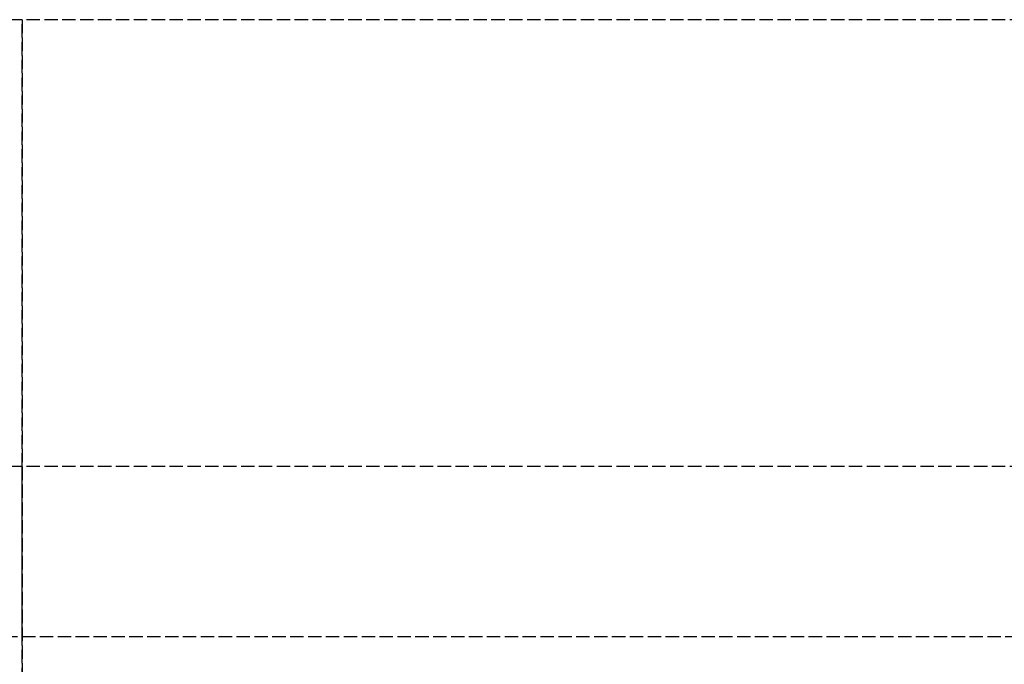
# Model space of a CAD drawing. Header units: millimetres. Extents: x -2050 to 2050, y -94 to 94.
# Tile 11 of 14: x 0 to 110, y 22 to 94. Entities that reach past the tile are written whole.
import ezdxf

# ---------------------------------------------------------------- set-up
doc = ezdxf.new("R2010")
doc.units = ezdxf.units.MM
doc.header["$LTSCALE"] = 10
doc.linetypes.add('ALLCAD_Strich', pattern=[0.2, 0.15, -0.05])
doc.layers.add('BESCH_KONT_sich_schn_grun_2d', color=10, linetype='Continuous')
doc.layers.add('BESCH_KONT_sich_schn_seit_2d', color=160, linetype='Continuous')

msp = doc.modelspace()

# ---------------------------------------------------------------- linework, layer by layer
at = {"layer": 'BESCH_KONT_sich_schn_grun_2d', "linetype": 'ALLCAD_Strich'}
for p, q in [((2050, 94), (-2050, 94)), ((2050, 44), (-2050, 44)), ((-2050, 25), (2050, 25))]:
    msp.add_line(p, q, dxfattribs=at)
at = {"layer": 'BESCH_KONT_sich_schn_seit_2d', "linetype": 'ALLCAD_Strich'}
for p, q in [((0, -94, 2368), (0, 94, 2368)), ((0, 94, 2368), (0, 94, 2418)), ((0, 94, 2418), (0, -94, 2418)), ((0, 44, 2314), (0, 25, 2314)), ((0, 44), (0, 44, 2368)), ((0, 44, 2368), (0, 25, 2368)), ((0, 25), (0, 44)), ((0, 25), (0, 25, 2368))]:
    msp.add_line(p, q, dxfattribs=at)

doc.saveas('drawing.dxf')
